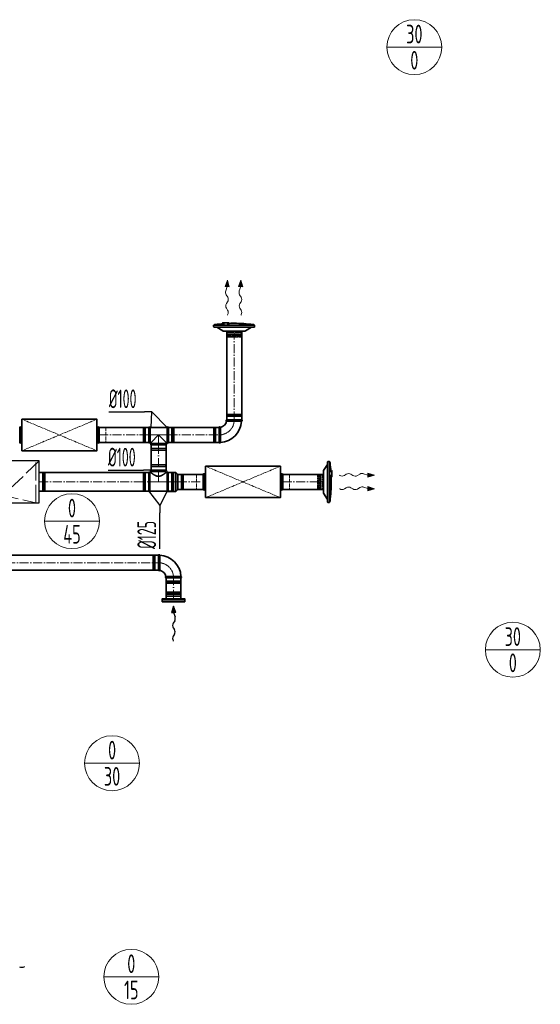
# Model space of a CAD drawing. Header units: millimetres. Extents: x -20688 to 44066, y -7315 to 67290.
# Tile 32 of 75: x 40447 to 43922, y -7177 to -603. Entities that reach past the tile are written whole.
import ezdxf
from ezdxf.enums import TextEntityAlignment as Align

# ---------------------------------------------------------------- set-up
doc = ezdxf.new("R2010")
doc.units = ezdxf.units.MM
for name, pattern in [('ACAD_ISO02W100', [15, 12, -3]), ('ACAD_ISO10W100', [18, 12, -3, 0, -3]), ('phl_thick', [0])]:
    doc.linetypes.add(name, pattern=pattern)
for name, color, linetype, lineweight in [('VZT_01 SUP (PŘÍVOD) - OBRYS', 5, 'Continuous', 35), ('VZT_02 SUP (PŘÍVOD) - OSA', 5, 'ACAD_ISO10W100', 5), ('VZT_05 ETA (ODVOD) - OBRYS', 6, 'Continuous', 35), ('VZT_06 ETA (ODVOD) - OSA', 6, 'ACAD_ISO10W100', 5), ('VZT_21 ZAŘÍZENÍ - OBRYS', 1, 'Continuous', 30), ('VZT_22 ZAŘÍZENÍ - DETAIL', 8, 'Continuous', 5), ('VZT_30 DISTRIBUČNÍ PRVKY - OBRYS', 1, 'Continuous', 35), ('VZT_35 TLUMIČE HLUKU - OBRYS', 1, 'Continuous', 35), ('VZT_36 TLUMIČE HLUKU - OSA', 1, 'ACAD_ISO10W100', 5), ('VZT_37 TLUMIČE HLUKU - DETAIL', 8, 'ACAD_ISO02W100', 5), ('VZT_50 POPIS - OBECNE', 7, 'Continuous', 13), ('VZT_52 POPIS - DISTRIBUCE', 7, 'Continuous', 5), ('VZT_60_KOTY - DIMENZE', 7, 'Continuous', 5)]:
    doc.layers.add(name, color=color, linetype=linetype, lineweight=lineweight)
for name, color, linetype, lineweight, plot in [('VZT_03 SUP (PŘÍVOD) - NETISK', 8, 'ACAD_ISO02W100', 5, False), ('VZT_07 ETA (ODVOD) - NETISK', 8, 'ACAD_ISO02W100', 5, False), ('VZT_34 DISTRIBUČNÍ PRVKY - NETISK', 8, 'ACAD_ISO02W100', 5, False), ('VZT_39 TLUMIČE HLUKU - NETISK', 8, 'ACAD_ISO02W100', 5, False)]:
    doc.layers.add(name, color=color, linetype=linetype, lineweight=lineweight, plot=plot)
doc.styles.add('EVORA_125', font='isocp.shx', dxfattribs={"width": 0.6, "height": 125})
doc.styles.add('JS', font='isocp.shx', dxfattribs={"width": 0.6, "height": 125})

msp = doc.modelspace()

# ---------------------------------------------------------------- linework, layer by layer
at = {"color": 0, "lineweight": 13}
for p, q in [((41818.2, -2385.3), (41832.8, -2342.5)), ((41832.8, -2342.5), (41846.1, -2385.7)), ((41908.2, -2385.3), (41922.8, -2342.5)), ((41922.8, -2342.5), (41936.1, -2385.7)), ((41818.2, -2385.3), (41832.2, -2385.5)), ((41832.2, -2385.5), (41822.5, -2414.1)), ((41846.1, -2385.7), (41832.2, -2385.5)), ((41908.2, -2385.3), (41922.2, -2385.5)), ((41922.2, -2385.5), (41912.5, -2414.1)), ((41936.1, -2385.7), (41922.2, -2385.5)), ((41824.7, -2439.6), (41835.1, -2456.1)), ((41834.7, -2487.1), (41826.7, -2499)), ((41914.7, -2439.6), (41925.1, -2456.1)), ((41924.7, -2487.1), (41916.7, -2499)), ((41826.3, -2530), (41834.5, -2542.9)), ((41916.3, -2530), (41924.5, -2542.9)), ((42626.9, -3638.2), (42613.9, -3646.3)), ((42669.8, -3646.6), (42657.9, -3638.6)), ((42717.3, -3636.6), (42700.8, -3647)), ((42771.4, -3644), (42742.7, -3634.3)), ((42771.2, -3658), (42771.4, -3644)), ((42814.4, -3644.6), (42771.2, -3658)), ((42771.5, -3630.1), (42771.4, -3644)), ((42771.5, -3630.1), (42814.4, -3644.6)), ((42626.9, -3728.2), (42613.9, -3736.3)), ((42669.8, -3736.6), (42657.9, -3728.6)), ((42717.3, -3726.6), (42700.8, -3737)), ((42771.4, -3734), (42742.7, -3724.3)), ((42771.2, -3748), (42771.4, -3734)), ((42814.4, -3734.6), (42771.2, -3748)), ((42771.5, -3720.1), (42771.4, -3734)), ((42771.5, -3720.1), (42814.4, -3734.6))]:
    msp.add_line(p, q, dxfattribs=at)
at = {"lineweight": 13}
for p, q in [((41834.6, -2573.1), (41832.8, -2576.1)), ((41924.6, -2573.1), (41922.8, -2576.1)), ((42583.8, -3646.4), (42580.7, -3644.6)), ((42583.8, -3736.4), (42580.7, -3734.6))]:
    msp.add_line(p, q, dxfattribs=at)
at = {"color": 8, "lineweight": 5, "elevation": 0}
for points in [[(41421.4, -4434.3), (41427.1, -4432.9, -0.060863), (41427.7, -4432.8), (41473.5, -4432.8)], [(41421.4, -4434.3), (41427.3, -4435.7, 0.058981), (41427.9, -4435.8), (41473.5, -4435.8)], [(41426, -4454.2), (41426, -4446.3, -0.291473), (41427.5, -4443.9, -0.291473)], [(41525.6, -4434.3), (41519.9, -4432.9, 0.060863), (41519.2, -4432.8), (41473.5, -4432.8)], [(41525.6, -4434.3), (41519.7, -4435.7, -0.058981), (41519, -4435.8), (41473.5, -4435.8)], [(41521, -4454.2), (41521, -4446.3, 0.291473), (41519.4, -4443.9, 0.291473)]]:
    msp.add_lwpolyline(points, format="xyb", dxfattribs=at)
for points in [[(41522, -4469.2), (41522, -4454.2), (41425, -4454.2), (41425, -4469.2)], [(41522, -4469.2), (41425, -4469.2)], [(41426, -4446.3), (41473.5, -4446.3)], [(41427.9, -4443.6), (41473.5, -4443.6)], [(41429.7, -4428.1), (41428.3, -4424.2), (41473.5, -4424.2)], [(41428.8, -4428.3), (41473.5, -4428.3)], [(41429.6, -4440), (41473.5, -4440)], [(41517.2, -4428.1), (41518.6, -4424.2), (41473.5, -4424.2)], [(41518.2, -4428.3), (41473.5, -4428.3)], [(41517.4, -4440), (41473.5, -4440)], [(41519, -4443.6), (41473.5, -4443.6)], [(41521, -4446.3), (41473.5, -4446.3)]]:
    msp.add_lwpolyline(points, dxfattribs=at)
at = {"color": 8, "lineweight": 5}
for centre, radius, start, end in [((41437.8, -4433.6), 10.5, 149.71757, 217.83784), ((41425.7, -4440.4), 3.88, 297.49932, 6.67353), ((41509.1, -4433.6), 10.5, 322.16216, 30.28243), ((41521.2, -4440.4), 3.88, 173.32647, 242.50068)]:
    msp.add_arc(centre, radius, start, end, dxfattribs=at)
at = {"color": 0, "lineweight": 13, "extrusion": (0, 0, -1)}
for centre, major_axis, start_param, end_param in [((41834.3, -2424.2), (0.3, 21.5), 3.908129, 5.191299), ((41924.3, -2424.2), (0.3, 21.5), 3.908129, 5.191299), ((41825.6, -2471.4), (0.3, 21.5), 0.766537, 2.375056), ((41915.6, -2471.4), (0.3, 21.5), 0.766537, 2.375056), ((41835.9, -2514.6), (0.3, 21.5), 3.908129, 5.516649), ((41825, -2558.3), (0.3, 21.5), 0.766537, 2.320574), ((41925.9, -2514.6), (0.3, 21.5), 3.908129, 5.516649), ((41915, -2558.3), (0.3, 21.5), 0.766537, 2.320574), ((42598.6, -3636.8), (21.5, -0.3), 0.766537, 2.320574), ((42642.3, -3647.7), (21.5, -0.3), 3.908129, 5.516649), ((42685.4, -3637.4), (21.5, -0.3), 0.766537, 2.375056), ((42732.7, -3646.1), (21.5, -0.3), 3.908129, 5.191299), ((42598.6, -3726.8), (21.5, -0.3), 0.766537, 2.320574), ((42642.3, -3737.7), (21.5, -0.3), 3.908129, 5.516649), ((42685.4, -3727.4), (21.5, -0.3), 0.766537, 2.375056), ((42732.7, -3736.1), (21.5, -0.3), 3.908129, 5.191299)]:
    msp.add_ellipse(centre, major_axis=major_axis, ratio=0.625, start_param=start_param, end_param=end_param, dxfattribs=at)
at = {"color": 0, "lineweight": 13}
for points in [[(41818.2, -2385.3), (41846.1, -2385.7), (41832.8, -2342.5)], [(41908.2, -2385.3), (41936.1, -2385.7), (41922.8, -2342.5)], [(42771.5, -3630.1), (42771.2, -3658), (42814.4, -3644.6)], [(42771.5, -3720.1), (42771.2, -3748), (42814.4, -3734.6)]]:
    msp.add_solid(points, dxfattribs=at)
at = {"layer": 'VZT_01 SUP (PŘÍVOD) - OBRYS'}
for p, q in [((41828.3, -3275.7), (41928.3, -3275.7)), ((41928.3, -3283.7), (41878.1, -3283.7)), ((41309.1, -3326.1), (41309.1, -3426.1)), ((41317.1, -3326.1), (41317.1, -3426.1)), ((41431.1, -3326.1), (41317.1, -3326.1)), ((41431.1, -3326.1), (41431.1, -3426.1)), ((41439.1, -3326.1), (41439.1, -3426.1)), ((41778.3, -3425.7), (41778.3, -3325.7)), ((41374, -3376.1), (41324, -3426.1)), ((41424, -3426.1), (41374, -3376.1)), ((41786.3, -3425.7), (41786.3, -3375.6)), ((41324, -3426.1), (41317.1, -3426.1)), ((41324, -3433.1), (41324, -3426.1)), ((41324, -3433.1), (41424, -3433.1)), ((41324, -3441.1), (41424, -3441.1)), ((41424, -3433.1), (41424, -3426.1)), ((41431.1, -3426.1), (41424, -3426.1)), ((41323, -3611.5), (41423, -3611.5)), ((41308, -3627), (41308, -3752)), ((41315.6, -3752), (41315.6, -3627)), ((41323, -3627), (41315.6, -3627)), ((41323, -3619.5), (41423, -3619.5)), ((41323, -3619.5), (41323, -3627)), ((41423, -3619.5), (41423, -3627)), ((41430.3, -3627), (41423, -3627)), ((41430.3, -3627), (41430.3, -3752)), ((41438, -3626), (41438, -3753)), ((41438, -3626), (41488.5, -3626)), ((41438, -3627), (41438, -3752)), ((41488.5, -3626), (41488.5, -3753)), ((41502, -3639.5), (41488.5, -3626)), ((41502, -3639.5), (41502, -3739.5)), ((41502, -3739.5), (41488.5, -3753)), ((41430.3, -3752), (41315.6, -3752)), ((41438, -3753), (41488.5, -3753))]:
    msp.add_line(p, q, dxfattribs=at)
for points in [[(41828.8, -3275.7), (41828.8, -2678.9)], [(41928.8, -3275.7), (41928.8, -2678.9)], [(41309.1, -3326.1), (40976.9, -3326.1)], [(41778.3, -3326.1), (41439.1, -3326.1)], [(41309.1, -3426.1), (40976.9, -3426.1)], [(41324, -3611.5), (41324, -3441.1)], [(41424, -3611.5), (41424, -3441.1)], [(41778.3, -3426.1), (41439.1, -3426.1)], [(41308, -3627), (40577.8, -3627)], [(41672.2, -3639.5), (41502, -3639.5)], [(42474.7, -3639.5), (42202.2, -3639.5)], [(41672.2, -3739.5), (41502, -3739.5)], [(42474.7, -3739.5), (42202.2, -3739.5)], [(41308, -3752), (40577.8, -3752)]]:
    msp.add_lwpolyline(points, dxfattribs=at)
for centre, radius, start, end in [((41778.3, -3275.7), 50, 279.14784, 350.85216), ((41778.3, -3275.7), 150, 273.05723, 356.94277), ((41828.3, -3279.7), 4, 90, 260.85216), ((41928.3, -3279.7), 4, 270, 90), ((41313.1, -3326.1), 4, 0, 180), ((41435.1, -3326.1), 4, 0, 180), ((41782.3, -3325.7), 4, 9.14784, 180), ((41313.1, -3426.1), 4, 180, 0), ((41324, -3437.1), 4, 90, 270), ((41424, -3437.1), 4, 270, 90), ((41435.1, -3426.1), 4, 180, 0), ((41782.3, -3425.7), 4, 180, 0), ((41323, -3615.5), 4, 90, 270), ((41423, -3615.5), 4, 270, 90), ((41311.8, -3628.7), 4.17, 23.46783, 156.53217), ((41434.1, -3628.7), 4.17, 23.46783, 156.53217), ((41311.8, -3750.4), 4.17, 203.46783, 336.53217), ((41434.1, -3750.4), 4.17, 203.46783, 336.53217)]:
    msp.add_arc(centre, radius, start, end, dxfattribs=at)
for points, knots in [([(41827.6, -3283.7), (41827.6, -3283.7), (41828.8, -3283.7), (41833.3, -3283.7), (41836.7, -3283.7), (41845.6, -3283.7), (41851, -3283.7), (41862.9, -3283.7), (41869.3, -3283.7), (41876.6, -3283.7), (41877.4, -3283.7), (41878.1, -3283.7)], [157.874915, 157.874915, 157.874915, 157.874915, 176.103874, 176.103874, 195.460379, 195.460379, 215.101284, 215.101284, 234.82164, 234.82164, 237.034743, 237.034743, 237.034743, 237.034743]), ([(41786.3, -3375.6), (41786.3, -3369.2), (41786.3, -3362.9), (41786.3, -3350.9), (41786.3, -3345.3), (41786.3, -3335.8), (41786.2, -3331.9), (41786.2, -3326.7), (41786.2, -3325.2), (41786.2, -3325.1), (41786.2, -3325.1), (41786.2, -3325.1)], [78.71119, 78.71119, 78.71119, 78.71119, 97.804615, 97.804615, 117.523893, 117.523893, 137.264303, 137.264303, 156.831737, 156.831737, 157.874915, 157.874915, 157.874915, 157.874915]), ([(41323, -3627), (41323, -3627), (41323, -3627.1), (41323.4, -3627.4), (41323.6, -3627.6), (41324.3, -3628.1), (41324.7, -3628.5), (41325.7, -3629.2), (41326.3, -3629.7), (41327.6, -3630.7), (41328.3, -3631.3), (41329.9, -3632.5), (41330.8, -3633.1), (41332.6, -3634.4), (41333.5, -3635.1), (41335.5, -3636.6), (41336.5, -3637.3), (41338.7, -3638.8), (41339.8, -3639.5), (41342.3, -3641.1), (41343.5, -3641.9), (41346.2, -3643.5), (41347.6, -3644.3), (41350.4, -3645.8), (41351.9, -3646.5), (41356.4, -3648.6), (41359.6, -3649.9), (41364.5, -3651.1), (41366.2, -3651.5), (41369.5, -3651.9), (41371.2, -3652), (41374.7, -3652), (41376.4, -3651.9), (41379.7, -3651.5), (41381.4, -3651.1), (41386.3, -3649.9), (41389.5, -3648.6), (41394, -3646.5), (41395.5, -3645.8), (41398.3, -3644.3), (41399.7, -3643.5), (41402.4, -3641.9), (41403.6, -3641.1), (41406.1, -3639.5), (41407.2, -3638.8), (41409.4, -3637.3), (41410.4, -3636.6), (41412.4, -3635.1), (41413.3, -3634.4), (41415.1, -3633.1), (41416, -3632.5), (41417.6, -3631.3), (41418.3, -3630.7), (41419.6, -3629.7), (41420.2, -3629.2), (41421.2, -3628.5), (41421.6, -3628.1), (41422.3, -3627.6), (41422.5, -3627.4), (41422.9, -3627.1), (41423, -3627), (41423, -3627)], [80.753728, 80.753728, 80.753728, 80.753728, 85.721109, 85.721109, 90.68849, 90.68849, 95.655871, 95.655871, 100.623252, 100.623252, 105.590633, 105.590633, 110.558015, 110.558015, 115.525396, 115.525396, 120.492777, 120.492777, 125.619612, 125.619612, 130.746447, 130.746447, 135.873281, 135.873281, 141.000116, 141.000116, 151.253786, 151.253786, 156.38062, 156.38062, 161.507455, 161.507455, 166.63429, 166.63429, 171.761125, 171.761125, 182.014794, 182.014794, 187.141629, 187.141629, 192.268464, 192.268464, 197.395298, 197.395298, 202.522133, 202.522133, 207.489514, 207.489514, 212.456896, 212.456896, 217.424277, 217.424277, 222.391658, 222.391658, 227.359039, 227.359039, 232.32642, 232.32642, 237.293801, 237.293801, 242.261183, 242.261183, 242.261183, 242.261183])]:
    msp.add_open_spline(points, degree=3, knots=knots, dxfattribs=at)
at = {"layer": 'VZT_02 SUP (PŘÍVOD) - OSA', "ltscale": 5}
for points in [[(41878.8, -2678.9), (41878.8, -3275.7)], [(40976.9, -3376.1), (41309.1, -3376.1)], [(41439.1, -3376.1), (41778.3, -3376.1)], [(41374, -3441.1), (41374, -3611.5)], [(40577.8, -3689.5), (41308, -3689.5)], [(41502, -3689.5), (41672.2, -3689.5)], [(42202.2, -3689.5), (42474.7, -3689.5)]]:
    msp.add_lwpolyline(points, dxfattribs=at)
at = {"layer": 'VZT_02 SUP (PŘÍVOD) - OSA', "ltscale": 0.3}
msp.add_lwpolyline([(41878.3, -3275.7), (41878.3, -3275.7, -0.414214), (41778.3, -3375.7), (41778.3, -3375.7)], format="xyb", dxfattribs=at)
for points in [[(41439.1, -3376.1), (41309.1, -3376.1)], [(41374, -3441.1), (41374.1, -3376.1)], [(41373, -3611.5), (41373, -3689.5)], [(41438, -3689.5), (41308, -3689.5)], [(41438, -3689.5), (41502, -3689.5)]]:
    msp.add_lwpolyline(points, dxfattribs=at)
at = {"layer": 'VZT_03 SUP (PŘÍVOD) - NETISK', "ltscale": 0.4}
for p, q in [((41928.3, -3242.2), (41828.3, -3242.2)), ((41828.3, -3242.2), (41828.3, -3242.7)), ((41928.3, -3242.7), (41828.3, -3242.7)), ((41928.3, -3249.7), (41828.3, -3249.7)), ((41828.3, -3249.7), (41828.3, -3250.2)), ((41928.3, -3250.2), (41828.3, -3250.2)), ((41927.3, -3237.7), (41829.3, -3237.7)), ((41829.3, -3237.7), (41829.3, -3241.7)), ((41927.3, -3241.7), (41829.3, -3241.7)), ((41927.3, -3253.7), (41829.3, -3253.7)), ((41829.3, -3253.7), (41829.3, -3275.7)), ((41830.3, -3241.7), (41830.3, -3242.2)), ((41830.3, -3242.7), (41830.3, -3249.7)), ((41830.3, -3250.2), (41830.3, -3253.7)), ((41926.3, -3241.7), (41926.3, -3242.2)), ((41926.3, -3242.7), (41926.3, -3249.7)), ((41926.3, -3250.2), (41926.3, -3253.7)), ((41927.3, -3237.7), (41927.3, -3241.7)), ((41927.3, -3253.7), (41927.3, -3275.7)), ((41928.3, -3242.2), (41928.3, -3242.7)), ((41928.3, -3249.7), (41928.3, -3250.2)), ((41271.1, -3327.1), (41271.1, -3425.1)), ((41275.1, -3327.1), (41271.1, -3327.1)), ((41275.1, -3327.1), (41275.1, -3425.1)), ((41275.6, -3328.1), (41275.1, -3328.1)), ((41275.6, -3326.1), (41275.6, -3426.1)), ((41276.1, -3326.1), (41275.6, -3326.1)), ((41276.1, -3326.1), (41276.1, -3426.1)), ((41283.1, -3328.1), (41276.1, -3328.1)), ((41283.1, -3326.1), (41283.1, -3426.1)), ((41283.6, -3326.1), (41283.1, -3326.1)), ((41283.6, -3326.1), (41283.6, -3426.1)), ((41287.1, -3328.1), (41283.6, -3328.1)), ((41287.1, -3327.1), (41287.1, -3425.1)), ((41309.1, -3327.1), (41287.1, -3327.1)), ((41461.1, -3327.1), (41439.1, -3327.1)), ((41461.1, -3327.1), (41461.1, -3425.1)), ((41464.6, -3328.1), (41461.1, -3328.1)), ((41464.6, -3326.1), (41464.6, -3426.1)), ((41465.1, -3326.1), (41464.6, -3326.1)), ((41465.1, -3326.1), (41465.1, -3426.1)), ((41472.1, -3328.1), (41465.1, -3328.1)), ((41472.1, -3326.1), (41472.1, -3426.1)), ((41472.6, -3326.1), (41472.1, -3326.1)), ((41472.6, -3326.1), (41472.6, -3426.1)), ((41473.1, -3328.1), (41472.6, -3328.1)), ((41473.1, -3327.1), (41473.1, -3425.1)), ((41477.1, -3327.1), (41473.1, -3327.1)), ((41477.1, -3327.1), (41477.1, -3425.1)), ((41740.3, -3424.7), (41740.3, -3326.7)), ((41744.3, -3326.7), (41740.3, -3326.7)), ((41744.3, -3424.7), (41744.3, -3326.7)), ((41744.8, -3327.7), (41744.3, -3327.7)), ((41744.8, -3425.7), (41744.8, -3325.7)), ((41745.3, -3325.7), (41744.8, -3325.7)), ((41745.3, -3425.7), (41745.3, -3325.7)), ((41752.3, -3327.7), (41745.3, -3327.7)), ((41752.3, -3425.7), (41752.3, -3325.7)), ((41752.8, -3325.7), (41752.3, -3325.7)), ((41752.8, -3425.7), (41752.8, -3325.7)), ((41756.3, -3327.7), (41752.8, -3327.7)), ((41756.3, -3424.7), (41756.3, -3326.7)), ((41778.3, -3326.7), (41756.3, -3326.7)), ((41275.1, -3425.1), (41271.1, -3425.1)), ((41275.6, -3424.1), (41275.1, -3424.1)), ((41276.1, -3426.1), (41275.6, -3426.1)), ((41283.1, -3424.1), (41276.1, -3424.1)), ((41283.6, -3426.1), (41283.1, -3426.1)), ((41287.1, -3424.1), (41283.6, -3424.1)), ((41309.1, -3425.1), (41287.1, -3425.1)), ((41324, -3466.6), (41424, -3466.6)), ((41324, -3466.6), (41324, -3467.1)), ((41324, -3467.1), (41424, -3467.1)), ((41324, -3474.1), (41424, -3474.1)), ((41324, -3474.1), (41324, -3474.6)), ((41324, -3474.6), (41424, -3474.6)), ((41325, -3441.1), (41325, -3463.1)), ((41325, -3463.1), (41423, -3463.1)), ((41325, -3475.1), (41423, -3475.1)), ((41325, -3475.1), (41325, -3479.1)), ((41325, -3479.1), (41423, -3479.1)), ((41326, -3463.1), (41326, -3466.6)), ((41326, -3467.1), (41326, -3474.1)), ((41326, -3474.6), (41326, -3475.1)), ((41422, -3463.1), (41422, -3466.6)), ((41422, -3467.1), (41422, -3474.1)), ((41422, -3474.6), (41422, -3475.1)), ((41423, -3441.1), (41423, -3463.1)), ((41423, -3475.1), (41423, -3479.1)), ((41424, -3466.6), (41424, -3467.1)), ((41424, -3474.1), (41424, -3474.6)), ((41461.1, -3425.1), (41439.1, -3425.1)), ((41464.6, -3424.1), (41461.1, -3424.1)), ((41465.1, -3426.1), (41464.6, -3426.1)), ((41472.1, -3424.1), (41465.1, -3424.1)), ((41472.6, -3426.1), (41472.1, -3426.1)), ((41473.1, -3424.1), (41472.6, -3424.1)), ((41477.1, -3425.1), (41473.1, -3425.1)), ((41744.3, -3424.7), (41740.3, -3424.7)), ((41744.8, -3423.7), (41744.3, -3423.7)), ((41745.3, -3425.7), (41744.8, -3425.7)), ((41752.3, -3423.7), (41745.3, -3423.7)), ((41752.8, -3425.7), (41752.3, -3425.7)), ((41756.3, -3423.7), (41752.8, -3423.7)), ((41778.3, -3424.7), (41756.3, -3424.7)), ((41323, -3578), (41423, -3578)), ((41323, -3578.5), (41323, -3578)), ((41323, -3578.5), (41423, -3578.5)), ((41323, -3585.5), (41423, -3585.5)), ((41323, -3586), (41323, -3585.5)), ((41323, -3586), (41423, -3586)), ((41324, -3573.5), (41422, -3573.5)), ((41324, -3577.5), (41324, -3573.5)), ((41324, -3577.5), (41422, -3577.5)), ((41324, -3589.5), (41422, -3589.5)), ((41324, -3611.5), (41324, -3589.5)), ((41325, -3578), (41325, -3577.5)), ((41325, -3585.5), (41325, -3578.5)), ((41325, -3589.5), (41325, -3586)), ((41421, -3578), (41421, -3577.5)), ((41421, -3585.5), (41421, -3578.5)), ((41421, -3589.5), (41421, -3586)), ((41422, -3577.5), (41422, -3573.5)), ((41422, -3611.5), (41422, -3589.5)), ((41423, -3578.5), (41423, -3578)), ((41423, -3586), (41423, -3585.5)), ((41270, -3629.5), (41270, -3749.5)), ((41270, -3629.5), (41274, -3629.5)), ((41274, -3629.5), (41274, -3749.5)), ((41274, -3630.5), (41274.5, -3630.5)), ((41274.5, -3628.5), (41274.5, -3750.5)), ((41274.5, -3628.5), (41275, -3628.5)), ((41275, -3628.5), (41275, -3750.5)), ((41275, -3630.5), (41282, -3630.5)), ((41282, -3628.5), (41282, -3750.5)), ((41282, -3628.5), (41282.5, -3628.5)), ((41282.5, -3628.5), (41282.5, -3750.5)), ((41282.5, -3630.5), (41286, -3630.5)), ((41286, -3629.5), (41286, -3749.5)), ((41286, -3629.5), (41308, -3629.5)), ((41438, -3629.5), (41460, -3629.5)), ((41460, -3629.5), (41460, -3749.5)), ((41460, -3630.5), (41463.5, -3630.5)), ((41463.5, -3628.5), (41463.5, -3750.5)), ((41463.5, -3628.5), (41464, -3628.5)), ((41464, -3628.5), (41464, -3750.5)), ((41464, -3630.5), (41471, -3630.5)), ((41471, -3628.5), (41471, -3750.5)), ((41471, -3628.5), (41471.5, -3628.5)), ((41471.5, -3628.5), (41471.5, -3750.5)), ((41471.5, -3630.5), (41472, -3630.5)), ((41472, -3629.5), (41472, -3749.5)), ((41472, -3629.5), (41476, -3629.5)), ((41476, -3629.5), (41476, -3749.5)), ((41524, -3640.5), (41502, -3640.5)), ((41524, -3738.5), (41524, -3640.5)), ((41527.5, -3641.5), (41524, -3641.5)), ((41527.5, -3739.5), (41527.5, -3639.5)), ((41528, -3639.5), (41527.5, -3639.5)), ((41528, -3739.5), (41528, -3639.5)), ((41535, -3641.5), (41528, -3641.5)), ((41535, -3739.5), (41535, -3639.5)), ((41535.5, -3639.5), (41535, -3639.5)), ((41535.5, -3739.5), (41535.5, -3639.5)), ((41536, -3641.5), (41535.5, -3641.5)), ((41536, -3738.5), (41536, -3640.5)), ((41540, -3640.5), (41536, -3640.5)), ((41540, -3738.5), (41540, -3640.5)), ((41524, -3738.5), (41502, -3738.5)), ((41527.5, -3737.5), (41524, -3737.5)), ((41528, -3739.5), (41527.5, -3739.5)), ((41535, -3737.5), (41528, -3737.5)), ((41535.5, -3739.5), (41535, -3739.5)), ((41536, -3737.5), (41535.5, -3737.5)), ((41540, -3738.5), (41536, -3738.5)), ((41270, -3749.5), (41274, -3749.5)), ((41274, -3748.5), (41274.5, -3748.5)), ((41274.5, -3750.5), (41275, -3750.5)), ((41275, -3748.5), (41282, -3748.5)), ((41282, -3750.5), (41282.5, -3750.5)), ((41282.5, -3748.5), (41286, -3748.5)), ((41286, -3749.5), (41308, -3749.5)), ((41438, -3749.5), (41460, -3749.5)), ((41460, -3748.5), (41463.5, -3748.5)), ((41463.5, -3750.5), (41464, -3750.5)), ((41464, -3748.5), (41471, -3748.5)), ((41471, -3750.5), (41471.5, -3750.5)), ((41471.5, -3748.5), (41472, -3748.5)), ((41472, -3749.5), (41476, -3749.5))]:
    msp.add_line(p, q, dxfattribs=at)
at = {"layer": 'VZT_05 ETA (ODVOD) - OBRYS'}
for p, q in [((41373.5, -4178.9), (41373.5, -4278.9)), ((41381.5, -4178.9), (41381.5, -4229.1)), ((41423.5, -4328.9), (41523.5, -4328.9)), ((41523.5, -4320.9), (41473.3, -4320.9))]:
    msp.add_line(p, q, dxfattribs=at)
at = {"layer": 'VZT_05 ETA (ODVOD) - OBRYS', "elevation": 0}
for points in [[(41373.5, -4178.9), (39995.9, -4178.9)], [(41373.5, -4278.9), (39995.9, -4278.9)], [(41423.5, -4329.9), (41423.5, -4469.1)], [(41523.5, -4329.9), (41523.5, -4469.1)]]:
    msp.add_lwpolyline(points, dxfattribs=at)
at = {"layer": 'VZT_05 ETA (ODVOD) - OBRYS'}
for centre, radius, start, end in [((41377.5, -4178.9), 4, 0, 180), ((41373.5, -4328.9), 150, 3.05723, 86.94277), ((41377.5, -4278.9), 4, 180, 350.85216), ((41373.5, -4328.9), 50, 9.14784, 80.85216), ((41423.5, -4324.9), 4, 99.14784, 270), ((41523.5, -4324.9), 4, 270, 90)]:
    msp.add_arc(centre, radius, start, end, dxfattribs=at)
for points, knots in [([(41381.5, -4229.1), (41381.5, -4235.4), (41381.5, -4241.7), (41381.5, -4253.8), (41381.5, -4259.4), (41381.5, -4268.9), (41381.4, -4272.7), (41381.4, -4278), (41381.4, -4279.4), (41381.4, -4279.5), (41381.4, -4279.5), (41381.4, -4279.5)], [78.71119, 78.71119, 78.71119, 78.71119, 97.804615, 97.804615, 117.523893, 117.523893, 137.264303, 137.264303, 156.831737, 156.831737, 157.874915, 157.874915, 157.874915, 157.874915]), ([(41422.8, -4321), (41422.8, -4321), (41424, -4321), (41428.4, -4320.9), (41431.9, -4320.9), (41440.8, -4320.9), (41446.2, -4320.9), (41458.1, -4320.9), (41464.5, -4320.9), (41471.8, -4320.9), (41472.6, -4320.9), (41473.3, -4320.9)], [157.874915, 157.874915, 157.874915, 157.874915, 176.103874, 176.103874, 195.460379, 195.460379, 215.101284, 215.101284, 234.82164, 234.82164, 237.034743, 237.034743, 237.034743, 237.034743])]:
    msp.add_open_spline(points, degree=3, knots=knots, dxfattribs=at)
at = {"layer": 'VZT_06 ETA (ODVOD) - OSA', "ltscale": 5, "elevation": 0}
for points in [[(39995.9, -4228.9), (41373.5, -4228.9)], [(41473.5, -4469.1), (41473.5, -4329.9)]]:
    msp.add_lwpolyline(points, dxfattribs=at)
at = {"layer": 'VZT_06 ETA (ODVOD) - OSA', "ltscale": 0.3, "elevation": 0}
msp.add_lwpolyline([(41473.5, -4328.9), (41473.5, -4328.9, 0.414214), (41373.5, -4228.9), (41373.5, -4228.9)], format="xyb", dxfattribs=at)
at = {"layer": 'VZT_07 ETA (ODVOD) - NETISK', "ltscale": 0.4}
for p, q in [((40577.8, -3629.5), (40599.8, -3629.5)), ((40599.8, -3629.5), (40599.8, -3749.5)), ((40599.8, -3630.5), (40603.3, -3630.5)), ((40603.3, -3628.5), (40603.3, -3750.5)), ((40603.3, -3628.5), (40603.8, -3628.5)), ((40603.8, -3628.5), (40603.8, -3750.5)), ((40603.8, -3630.5), (40610.8, -3630.5)), ((40610.8, -3628.5), (40610.8, -3750.5)), ((40610.8, -3628.5), (40611.3, -3628.5)), ((40611.3, -3628.5), (40611.3, -3750.5)), ((40611.3, -3630.5), (40611.8, -3630.5)), ((40611.8, -3629.5), (40611.8, -3749.5)), ((40611.8, -3629.5), (40615.8, -3629.5)), ((40615.8, -3629.5), (40615.8, -3749.5)), ((40577.8, -3749.5), (40599.8, -3749.5)), ((40599.8, -3748.5), (40603.3, -3748.5)), ((40603.3, -3750.5), (40603.8, -3750.5)), ((40603.8, -3748.5), (40610.8, -3748.5)), ((40610.8, -3750.5), (40611.3, -3750.5)), ((40611.3, -3748.5), (40611.8, -3748.5)), ((40611.8, -3749.5), (40615.8, -3749.5)), ((41335.5, -4179.9), (41335.5, -4277.9)), ((41339.5, -4179.9), (41335.5, -4179.9)), ((41339.5, -4179.9), (41339.5, -4277.9)), ((41340, -4180.9), (41339.5, -4180.9)), ((41340, -4178.9), (41340, -4278.9)), ((41340.5, -4178.9), (41340, -4178.9)), ((41340.5, -4178.9), (41340.5, -4278.9)), ((41347.5, -4180.9), (41340.5, -4180.9)), ((41347.5, -4178.9), (41347.5, -4278.9)), ((41348, -4178.9), (41347.5, -4178.9)), ((41348, -4178.9), (41348, -4278.9)), ((41351.5, -4180.9), (41348, -4180.9)), ((41351.5, -4179.9), (41351.5, -4277.9)), ((41373.5, -4179.9), (41351.5, -4179.9)), ((41339.5, -4277.9), (41335.5, -4277.9)), ((41340, -4276.9), (41339.5, -4276.9)), ((41340.5, -4278.9), (41340, -4278.9)), ((41347.5, -4276.9), (41340.5, -4276.9)), ((41348, -4278.9), (41347.5, -4278.9)), ((41351.5, -4276.9), (41348, -4276.9)), ((41373.5, -4277.9), (41351.5, -4277.9)), ((41424.5, -4350.9), (41424.5, -4328.9)), ((41522.5, -4350.9), (41522.5, -4328.9)), ((41523.5, -4354.4), (41423.5, -4354.4)), ((41423.5, -4354.9), (41423.5, -4354.4)), ((41523.5, -4354.9), (41423.5, -4354.9)), ((41523.5, -4361.9), (41423.5, -4361.9)), ((41423.5, -4362.4), (41423.5, -4361.9)), ((41523.5, -4362.4), (41423.5, -4362.4)), ((41522.5, -4350.9), (41424.5, -4350.9)), ((41522.5, -4362.9), (41424.5, -4362.9)), ((41424.5, -4366.9), (41424.5, -4362.9)), ((41522.5, -4366.9), (41424.5, -4366.9)), ((41425.5, -4354.4), (41425.5, -4350.9)), ((41425.5, -4361.9), (41425.5, -4354.9)), ((41425.5, -4362.9), (41425.5, -4362.4)), ((41521.5, -4354.4), (41521.5, -4350.9)), ((41521.5, -4361.9), (41521.5, -4354.9)), ((41521.5, -4362.9), (41521.5, -4362.4)), ((41522.5, -4366.9), (41522.5, -4362.9)), ((41523.5, -4354.9), (41523.5, -4354.4)), ((41523.5, -4362.4), (41523.5, -4361.9))]:
    msp.add_line(p, q, dxfattribs=at)
at = {"layer": 'VZT_21 ZAŘÍZENÍ - OBRYS'}
msp.add_lwpolyline([(40577.8, -3549.5), (39077.8, -3549.5), (39077.8, -3829.5), (40577.8, -3829.5)], close=True, dxfattribs=at)
at = {"layer": 'VZT_22 ZAŘÍZENÍ - DETAIL', "linetype": 'ACAD_ISO02W100', "lineweight": 5, "ltscale": 10}
for points in [[(40577.8, -3549.5), (40380.4, -3736.7), (39562.1, -3549.5)], [(40553.9, -3829.5), (40553.9, -3549.5)], [(39541.6, -3829.5), (39736.3, -3639.5), (40553.9, -3829.5)]]:
    msp.add_lwpolyline(points, dxfattribs=at)
at = {"layer": 'VZT_30 DISTRIBUČNÍ PRVKY - OBRYS'}
for points in [[(41808.5, -2643.2), (41808.5, -2630.8, 0.267949), (41808.3, -2630.4), (41802.6, -2627.1, -0.267949), (41802.3, -2626.7), (41802.3, -2626.1), (41842, -2626.1), (41842, -2626.7, -0.267949), (41841.7, -2627.1), (41836, -2630.4, 0.267949), (41835.8, -2630.8), (41835.8, -2643.2)], [(42014.3, -2643.2), (41741.3, -2643.2), (41741.3, -2652.3, 0.414214), (41745.1, -2656.2), (42010.4, -2656.2, 0.414214), (42014.3, -2652.3), (42014.3, -2643.2)], [(41808.5, -2632.7, 0.015115), (41749.2, -2638.7), (41746.2, -2639.2, 0.36397), (41743.8, -2642.2), (41743.8, -2643.2)], [(41761.7, -2656.2), (41802, -2681.6, 0.141374), (41804.1, -2682.2), (41951.4, -2682.2, 0.141374), (41953.5, -2681.6), (41993.9, -2656.2)], [(41877.8, -2630.2, 0.010645), (41835.8, -2631.1, 0.010645)], [(41877.8, -2630.2, -0.0327), (42006.3, -2638.7), (42009.3, -2639.2, -0.36397), (42011.8, -2642.2), (42011.8, -2643.2)], [(42500.7, -3573.5), (42475.3, -3613.9, 0.141374), (42474.7, -3615.9), (42474.7, -3763.3, 0.141374), (42475.3, -3765.3), (42500.7, -3805.7)], [(42513.7, -3826.1), (42513.7, -3553.1), (42504.5, -3553.1, 0.414214), (42500.7, -3556.9), (42500.7, -3822.2, 0.414214), (42504.5, -3826.1), (42513.7, -3826.1)], [(42524.2, -3620.3, 0.015115), (42518.2, -3561.1), (42517.6, -3558.1, 0.36397), (42514.7, -3555.6), (42513.7, -3555.6)], [(42513.7, -3620.3), (42526.1, -3620.3, 0.267949), (42526.5, -3620.1), (42529.8, -3614.4, -0.267949), (42530.2, -3614.2), (42530.8, -3614.2), (42530.8, -3653.8), (42530.2, -3653.8, -0.267949), (42529.8, -3653.6), (42526.5, -3647.9, 0.267949), (42526.1, -3647.6), (42513.7, -3647.6)], [(42526.7, -3689.6, 0.010645), (42525.7, -3647.6, 0.010645)], [(42526.7, -3689.6, -0.0327), (42518.2, -3818.1), (42517.6, -3821.1, -0.36397), (42514.7, -3823.6), (42513.7, -3823.6)]]:
    msp.add_lwpolyline(points, format="xyb", dxfattribs=at)
at = {"layer": 'VZT_30 DISTRIBUČNÍ PRVKY - OBRYS', "elevation": 0}
msp.add_lwpolyline([(41548.5, -4489.2), (41398.5, -4489.2), (41398.5, -4469.2), (41548.5, -4469.2)], close=True, dxfattribs=at)
msp.add_lwpolyline([(41398.5, -4475.9), (41548.5, -4475.9)], dxfattribs=at)
at = {"layer": 'VZT_34 DISTRIBUČNÍ PRVKY - NETISK'}
for points in [[(41926.3, -2682.2), (41926.3, -2692.2), (41829.3, -2692.2), (41829.3, -2682.2)], [(41926.3, -2682.2), (41829.3, -2682.2)], [(41830.3, -2700.1), (41877.8, -2700.1)], [(41832.2, -2702.7), (41877.8, -2702.7)], [(41834, -2718.3), (41832.6, -2722.2), (41877.8, -2722.2)], [(41833.1, -2718), (41877.8, -2718)], [(41833.9, -2706.4), (41877.8, -2706.4)], [(41925.3, -2700.1), (41877.8, -2700.1)], [(41923.3, -2702.7), (41877.8, -2702.7)], [(41921.7, -2706.4), (41877.8, -2706.4)], [(41922.4, -2718), (41877.8, -2718)], [(41921.5, -2718.3), (41922.9, -2722.2), (41877.8, -2722.2)], [(42438.6, -3645.9), (42434.7, -3644.4), (42434.7, -3689.6)], [(42438.8, -3644.9), (42438.8, -3689.6)], [(42450.5, -3645.7), (42450.5, -3689.6)], [(42454.1, -3644), (42454.1, -3689.6)], [(42456.8, -3642.1), (42456.8, -3689.6)], [(42474.7, -3738.1), (42464.7, -3738.1), (42464.7, -3641.1), (42474.7, -3641.1)], [(42474.7, -3738.1), (42474.7, -3641.1)], [(42438.6, -3733.3), (42434.7, -3734.8), (42434.7, -3689.6)], [(42438.8, -3734.3), (42438.8, -3689.6)], [(42450.5, -3733.5), (42450.5, -3689.6)], [(42454.1, -3735.1), (42454.1, -3689.6)], [(42456.8, -3737.1), (42456.8, -3689.6)]]:
    msp.add_lwpolyline(points, dxfattribs=at)
for points in [[(41830.3, -2692.2), (41830.3, -2700.1, 0.291473), (41831.8, -2702.5, 0.291473)], [(41925.3, -2692.2), (41925.3, -2700.1, -0.291473), (41923.7, -2702.5, -0.291473)], [(41825.6, -2712.1), (41831.6, -2710.7, -0.058981), (41832.2, -2710.6), (41877.8, -2710.6)], [(41825.6, -2712.1), (41831.4, -2713.5, 0.060863), (41832, -2713.6), (41877.8, -2713.6)], [(41929.9, -2712.1), (41923.9, -2710.7, 0.058981), (41923.3, -2710.6), (41877.8, -2710.6)], [(41929.9, -2712.1), (41924.1, -2713.5, -0.060863), (41923.5, -2713.6), (41877.8, -2713.6)], [(42444.8, -3637.5), (42443.4, -3643.2, 0.060863), (42443.3, -3643.8), (42443.3, -3689.6)], [(42444.8, -3637.5), (42446.2, -3643.4, -0.058981), (42446.3, -3644), (42446.3, -3689.6)], [(42464.7, -3642.1), (42456.8, -3642.1, 0.291473), (42454.4, -3643.6, 0.291473)], [(42444.8, -3741.7), (42443.4, -3736, -0.060863), (42443.3, -3735.3), (42443.3, -3689.6)], [(42444.8, -3741.7), (42446.2, -3735.8, 0.058981), (42446.3, -3735.2), (42446.3, -3689.6)], [(42464.7, -3737.1), (42456.8, -3737.1, -0.291473), (42454.4, -3735.6, -0.291473)]]:
    msp.add_lwpolyline(points, format="xyb", dxfattribs=at)
for centre, radius, start, end in [((41842.1, -2712.8), 10.5, 142.16216, 210.28243), ((41830, -2705.9), 3.88, 353.32647, 62.50068), ((41925.5, -2705.9), 3.88, 117.49932, 186.67353), ((41913.4, -2712.8), 10.5, 329.71757, 37.83784), ((42444.1, -3653.9), 10.5, 52.16216, 120.28243), ((42451, -3641.8), 3.88, 263.32647, 332.50068), ((42444.1, -3725.2), 10.5, 239.71757, 307.83784), ((42451, -3737.4), 3.88, 27.49932, 96.67353)]:
    msp.add_arc(centre, radius, start, end, dxfattribs=at)
at = {"layer": 'VZT_35 TLUMIČE HLUKU - OBRYS'}
for p, q in [((40446.9, -3326.1), (40446.9, -3426.1)), ((40976.9, -3326.1), (40976.9, -3426.1)), ((41672.2, -3639.5), (41672.2, -3739.5)), ((42202.2, -3639.5), (42202.2, -3739.5))]:
    msp.add_line(p, q, dxfattribs=at)
for points in [[(40461.9, -3481.1), (40961.9, -3481.1), (40961.9, -3271.1), (40461.9, -3271.1)], [(41687.2, -3794.5), (42187.2, -3794.5), (42187.2, -3584.5), (41687.2, -3584.5)]]:
    msp.add_lwpolyline(points, close=True, dxfattribs=at)
for points in [[(40455.9, -3326.1), (40455.9, -3426.1)], [(40455.9, -3326.1), (40461.9, -3326.1)], [(40967.9, -3326.1), (40961.9, -3326.1)], [(40967.9, -3326.1), (40967.9, -3426.1)], [(40455.9, -3426.1), (40461.9, -3426.1)], [(40967.9, -3426.1), (40961.9, -3426.1)], [(41681.2, -3639.5), (41681.2, -3739.5)], [(41681.2, -3639.5), (41687.2, -3639.5)], [(42193.2, -3639.5), (42187.2, -3639.5)], [(42193.2, -3639.5), (42193.2, -3739.5)], [(41681.2, -3739.5), (41687.2, -3739.5)], [(42193.2, -3739.5), (42187.2, -3739.5)]]:
    msp.add_lwpolyline(points, dxfattribs=at)
for centre, start, end in [((40451.4, -3326.1), 0, 180), ((40972.4, -3326.1), 0, 180), ((40451.4, -3426.1), 180, 0), ((40972.4, -3426.1), 180, 0), ((41676.7, -3639.5), 0, 180), ((42197.7, -3639.5), 0, 180), ((41676.7, -3739.5), 180, 0), ((42197.7, -3739.5), 180, 0)]:
    msp.add_arc(centre, 4.5, start, end, dxfattribs=at)
at = {"layer": 'VZT_36 TLUMIČE HLUKU - OSA', "ltscale": 5}
for points in [[(40446.9, -3376.1), (40461.9, -3376.1)], [(40446.9, -3376.1), (40461.9, -3376.1)], [(40446.9, -3376.1), (40461.9, -3376.1)], [(40976.9, -3376.1), (40961.9, -3376.1)], [(41672.2, -3689.5), (41687.2, -3689.5)], [(41672.2, -3689.5), (41687.2, -3689.5)], [(41672.2, -3689.5), (41687.2, -3689.5)], [(42202.2, -3689.5), (42187.2, -3689.5)]]:
    msp.add_lwpolyline(points, dxfattribs=at)
at = {"layer": 'VZT_37 TLUMIČE HLUKU - DETAIL', "lineweight": 5}
for points in [[(40461.9, -3481.1), (40961.9, -3271.1)], [(40961.9, -3481.1), (40461.9, -3271.1)], [(41687.2, -3794.5), (42187.2, -3584.5)], [(42187.2, -3794.5), (41687.2, -3584.5)]]:
    msp.add_lwpolyline(points, dxfattribs=at)
at = {"layer": 'VZT_39 TLUMIČE HLUKU - NETISK', "ltscale": 2}
for points in [[(40976.9, -3326.1), (41021.9, -3326.1), (41021.9, -3426.1), (40976.9, -3426.1)], [(41672.2, -3639.5), (41627.2, -3639.5), (41627.2, -3739.5), (41672.2, -3739.5)], [(42202.2, -3639.5), (42247.2, -3639.5), (42247.2, -3739.5), (42202.2, -3739.5)]]:
    msp.add_lwpolyline(points, dxfattribs=at)
at = {"layer": 'VZT_50 POPIS - OBECNE', "color": 0, "lineweight": -2}
for p, q in [((41473.5, -4519.2), (41460.1, -4562.4)), ((41488, -4562), (41473.5, -4519.2)), ((41460.1, -4562.4), (41474.1, -4562.2)), ((41488, -4562), (41474.1, -4562.2)), ((41474.1, -4562.2), (41483.8, -4590.8)), ((41481.5, -4616.2), (41471.1, -4632.7)), ((41471.5, -4663.7), (41479.5, -4675.6)), ((41479.9, -4706.6), (41471.7, -4719.6))]:
    msp.add_line(p, q, dxfattribs=at)
at = {"layer": 'VZT_50 POPIS - OBECNE'}
for p, q in [((41471.6, -4749.7), (41473.5, -4752.8)), ((40476.5, -6926.8), (40479.6, -6924.9))]:
    msp.add_line(p, q, dxfattribs=at)
at = {"layer": 'VZT_50 POPIS - OBECNE', "color": 0, "lineweight": -2}
for centre, major_axis, start_param, end_param in [((41472, -4600.9), (-0.3, 21.5), 3.908129, 5.191299), ((41480.6, -4648.1), (-0.3, 21.5), 0.766537, 2.375056), ((41481.3, -4734.9), (-0.3, 21.5), 0.766537, 2.320574), ((41470.4, -4691.3), (-0.3, 21.5), 3.908129, 5.516649), ((40461.7, -6917.1), (-21.5, -0.3), 0.766537, 2.320574)]:
    msp.add_ellipse(centre, major_axis=major_axis, ratio=0.625, start_param=start_param, end_param=end_param, dxfattribs=at)
msp.add_solid([(41488, -4562), (41460.1, -4562.4), (41473.5, -4519.2)], dxfattribs=at)
at = {"layer": 'VZT_52 POPIS - DISTRIBUCE'}
for p, q in [((42897.5, -786.5), (43264.3, -786.5)), ((40612.5, -3951.5), (40979.3, -3951.5)), ((43554.9, -4809.9), (43921.7, -4809.9)), ((40880.1, -5567.8), (41246.9, -5567.8)), ((41008.4, -6994.1), (41375.2, -6994.1))]:
    msp.add_line(p, q, dxfattribs=at)
for centre in [(43080.9, -786.5), (40795.9, -3951.5), (43738.3, -4809.9), (41063.5, -5567.8), (41191.8, -6994.1)]:
    msp.add_circle(centre, 183.4, dxfattribs=at)
at = {"layer": 'VZT_60_KOTY - DIMENZE', "linetype": 'ByBlock', "lineweight": -2}
for p, q in [((41329.6, -3222), (41279.6, -3222)), ((41324, -3611.5), (41274, -3611.5)), ((41382.2, -3846.2), (41382.2, -3896.2))]:
    msp.add_line(p, q, dxfattribs=at)
for points in [[(41042, -3222), (41279.6, -3222)], [(41324, -3326.1), (41329.6, -3222)], [(41324, -3326.1), (41329.6, -3222)], [(41324, -3326.1), (41329.6, -3222)], [(41431.3, -3327.1), (41329.6, -3222)], [(41036.5, -3611.5), (41274, -3611.5)], [(41324, -3611.5), (41324, -3611.5)], [(41324, -3611.5), (41324, -3611.5)], [(41324, -3611.5), (41324, -3611.5)]]:
    msp.add_lwpolyline(points, dxfattribs=at)
at = {"layer": 'VZT_60_KOTY - DIMENZE', "linetype": 'ByBlock', "lineweight": -2, "elevation": 0}
for points in [[(41307.3, -3749.5), (41382.2, -3846.2)], [(41430.3, -3752), (41382.2, -3846.2)], [(41382.2, -3846.2), (41382.2, -3846.2)], [(41382.2, -4136.8), (41382.2, -3896.2)]]:
    msp.add_lwpolyline(points, dxfattribs=at)

# ---------------------------------------------------------------- texts
at = {"layer": 'VZT_52 POPIS - DISTRIBUCE', "ltscale": 50, "style": 'JS', "width": 0.7}
for s, p in [('30', (43080.9, -699)), ('0', (43080.9, -874)), ('0', (40795.9, -3864)), ('45', (40795.9, -4039)), ('30', (43738.3, -4722.4)), ('0', (43738.3, -4897.4)), ('0', (41063.5, -5480.3)), ('30', (41063.5, -5655.3)), ('0', (41191.8, -6906.6)), ('15', (41191.8, -7081.6))]:
    msp.add_text(s, height=125, dxfattribs=at).set_placement(p, align=Align.MIDDLE_CENTER)
at = {"layer": 'VZT_60_KOTY - DIMENZE', "linetype": 'phl_thick', "char_height": 125, "attachment_point": 1, "style": 'EVORA_125'}
for insert in [(41042, -3072), (41036.5, -3461.5)]:
    msp.add_mtext('%%C100', dxfattribs=dict(at, insert=insert))
at = {"layer": 'VZT_60_KOTY - DIMENZE', "linetype": 'phl_thick', "insert": (41232.2, -4136.8), "char_height": 125, "attachment_point": 1, "rotation": 90, "style": 'EVORA_125'}
msp.add_mtext('%%C125', dxfattribs=at)

doc.saveas('drawing.dxf')
